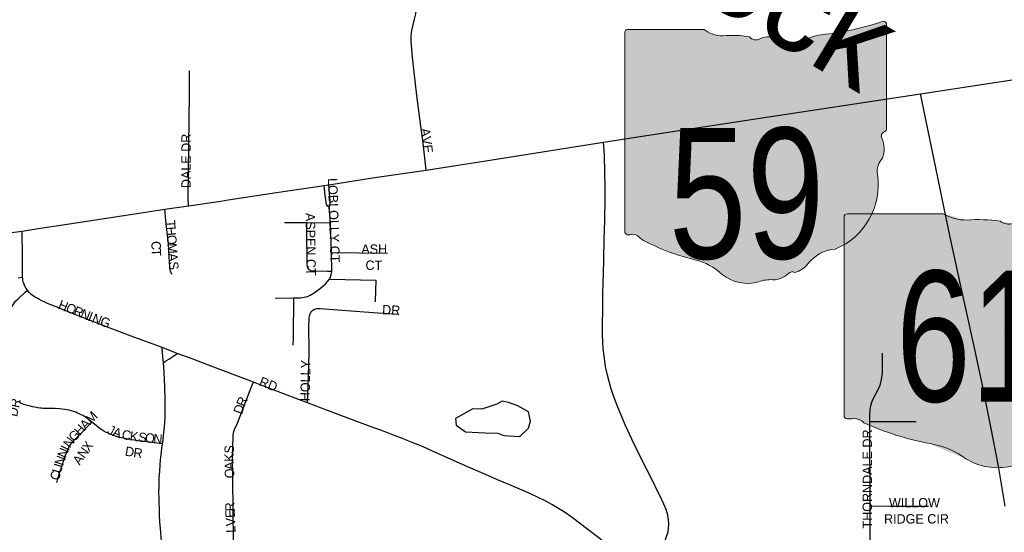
# Model space of a CAD drawing. Header units: feet. Extents: x 2113747 to 2516209, y 960708 to 1356798.
# Tile 75 of 206: x 2288369 to 2293607, y 1149333 to 1152063. Entities that reach past the tile are written whole.
import ezdxf
from ezdxf.enums import TextEntityAlignment as Align

# ---------------------------------------------------------------- set-up
doc = ezdxf.new("R2010")
doc.units = ezdxf.units.FT
doc.header["$LTSCALE"] = 50
doc.header["$MEASUREMENT"] = 0
for name, color, linetype in [('0_Xref', 7, 'Continuous'), ('GM_X_City_Street', 251, 'Continuous'), ('GM_X_City_Street_Text', 251, 'Continuous'), ('GM_X_Minor_Lake', 5, 'Continuous'), ('GM_X_Minor_River_Text', 5, 'Continuous'), ('GM_X_State_Location', 251, 'Continuous'), ('GM_X_State_Route', 1, 'Continuous'), ('GM_X_State_Shield', 251, 'Continuous'), ('GM_X_Township_Road', 4, 'Continuous'), ('GM_X_Township_Subdivision', 4, 'Continuous'), ('GM_X_Township_Subdivision_Text', 4, 'Continuous')]:
    doc.layers.add(name, color=color, linetype=linetype)
doc.styles.add('Styledgn030', font='dgn030.shx')
doc.styles.add('Styledgn031', font='dgn031.shx')

# ---------------------------------------------------------------- blocks, each defined once
blk = doc.blocks.new('M1-H5_229')
at = {"layer": 'GM_X_State_Shield', "linetype": 'Continuous', "true_color": 0x1e0000}
h = blk.add_hatch(color=18, dxfattribs=at)
edge = h.paths.add_edge_path()
edge.add_line((711.5512748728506, 89.69038223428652), (711.5512748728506, 642.4292893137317))
edge.add_line((711.5512748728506, 642.4292893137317), (711.4519030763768, 642.5278091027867))
edge.add_arc((696.1098771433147, 644.721661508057), 15.49808853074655, 351.8620861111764, 457.7380000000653)
edge.add_line((694.023161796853, 660.0786262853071), (694.0231846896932, 660.0786317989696))
edge.add_arc((215.6435505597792, 2056.797888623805), 1476.371144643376, 275.84446944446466, 288.906452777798, ccw=False)
edge.add_line((365.9801086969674, 588.1009573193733), (365.9801066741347, 588.1009594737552))
edge.add_arc((403.9586955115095, 293.515786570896), 297.0232268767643, 97.34618055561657, 120.7688527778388)
edge.add_line((252.0087886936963, 548.7294678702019), (252.0087824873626, 548.729464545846))
edge.add_arc((204.612707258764, 651.1715615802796), 112.8750246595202, 233.8562055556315, 294.82819166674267, ccw=False)
edge.add_line((138.0374625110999, 560.0205441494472), (138.0374654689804, 560.0205424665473))
edge.add_arc((83.50627348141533, 483.6645863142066), 93.82900905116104, 54.4666833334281, 119.1411305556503)
edge.add_line((37.81506425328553, 565.6169892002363), (37.81506453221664, 565.6169886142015))
edge.add_arc((17.25471621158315, 605.7913352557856), 45.12987980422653, 219.7920611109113, 297.10236944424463, ccw=False)
edge.add_line((-17.42182925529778, 576.9080659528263), (-17.42182980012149, 576.9080661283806))
edge.add_arc((-110.2402786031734, 23.03722839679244), 561.5943102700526, 80.48669166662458, 94.98826944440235)
edge.add_line((-159.0719053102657, 582.5045121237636), (-159.0719000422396, 582.5044846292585))
edge.add_arc((-162.1074610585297, 738.9084848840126), 156.4334552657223, 231.6195055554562, 271.111883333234, ccw=False)
edge.add_line((-259.2340128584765, 616.2795369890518), (-259.2015184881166, 616.2440637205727))
edge.add_line((-259.2015184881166, 616.2440637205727), (-666.9041242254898, 616.2440637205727))
edge.add_line((-666.9041242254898, 616.2440637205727), (-666.9412597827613, 616.2795633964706))
edge.add_arc((-664.6604070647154, 600.313595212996), 16.1280634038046, 98.1301027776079, 188.1301027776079)
edge.add_line((-680.62637524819, 598.0327424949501), (-680.6072733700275, 598.0636480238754))
edge.add_line((-680.6072733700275, 598.0636480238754), (-680.6072733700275, -458.5712582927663))
edge.add_line((-680.6072733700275, -458.5712582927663), (-680.6263743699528, -458.6079740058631))
edge.add_arc((-664.5151342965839, -460.8841950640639), 16.27123962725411, 171.9583861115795, 258.3066138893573)
edge.add_line((-667.812895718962, -476.8177448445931), (-667.8128982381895, -476.817741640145))
edge.add_arc((-662.0481153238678, -352.78184326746), 124.169790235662, 267.3389944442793, 280.6038555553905)
edge.add_line((-639.1987016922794, -474.8311820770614), (-639.1987019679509, -474.8311816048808))
edge.add_arc((-636.6434350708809, -519.5311031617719), 44.77289778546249, 29.74838055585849, 93.27174722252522, ccw=False)
edge.add_line((-597.7710303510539, -497.3151510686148), (-597.7710260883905, -497.3151543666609))
edge.add_arc((-71.36636178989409, 429.8114385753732), 1066.145201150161, 240.4129222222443, 257.1985000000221)
edge.add_line((-307.5964472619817, -609.8331817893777), (-307.5964406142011, -609.8331830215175))
edge.add_arc((-389.2220105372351, -933.2680402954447), 333.5758393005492, 47.18415555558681, 75.83597222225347, ccw=False)
edge.add_line((-162.5091320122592, -688.5761702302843), (-162.5091265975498, -688.57617497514))
edge.add_arc((-28.4401791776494, -524.7737584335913), 211.673603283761, 230.7003722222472, 286.291836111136)
edge.add_line((30.94060543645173, -727.9476660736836), (30.94060344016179, -727.9476635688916))
edge.add_arc((93.86574833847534, -890.0948709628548), 173.9289818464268, 85.6951222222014, 111.20994722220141, ccw=False)
edge.add_line((106.9214873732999, -716.6565868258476), (106.9214872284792, -716.6565896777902))
edge.add_arc((109.3286034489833, -603.9020136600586), 112.7802669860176, 268.7770194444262, 315.5492722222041)
edge.add_line((189.8371287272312, -682.8815425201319), (189.8371289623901, -682.8815423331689))
edge.add_arc((211.3496800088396, -706.2366200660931), 31.75294487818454, 65.75173055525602, 132.6484222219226, ccw=False)
edge.add_line((224.3903386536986, -677.2850962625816), (224.3903387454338, -677.2850960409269))
edge.add_arc((197.8102065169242, -560.9801045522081), 119.3036230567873, 282.8731916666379, 323.2771111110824)
edge.add_line((293.4364551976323, -632.3171569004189), (293.43645941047, -632.317151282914))
edge.add_arc((454.0505528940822, -755.2192038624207), 202.2419381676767, 94.40312222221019, 142.576749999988, ccw=False)
edge.add_line((438.5237596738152, -553.5741685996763), (438.523756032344, -553.5741696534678))
edge.add_arc((298.3474105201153, -211.9398530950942), 369.2741719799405, 292.3088861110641, 368.9858388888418)
edge.add_line((663.0894711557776, -154.2627927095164), (663.0894695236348, -154.2627859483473))
edge.add_arc((767.0788936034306, -141.624180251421), 104.7546403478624, 136.8064972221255, 186.9295944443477, ccw=False)
edge.add_line((690.7079159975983, -69.92335421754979), (690.7079167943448, -69.92335321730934))
edge.add_arc((555.3839252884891, -20.75759949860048), 143.9786581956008, 340.0329638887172, 383.6495666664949)
edge.add_line((687.2706862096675, 36.99823405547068), (687.2706862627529, 36.99823372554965))
edge.add_arc((707.9709234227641, 49.11239851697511), 23.98442842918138, 107.943983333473, 210.3369666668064, ccw=False)
edge.add_line((700.5816322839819, 71.93018069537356), (700.5816327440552, 71.93017908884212))
edge.add_arc((695.016798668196, 87.55475994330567), 16.58598520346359, 289.6038111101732, 367.7341305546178)
edge.add_line((711.451904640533, 89.78684346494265), (711.4156001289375, 89.82605697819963))
edge.add_line((711.4156001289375, 89.82605697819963), (711.5512748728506, 89.69038223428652))
at = {"layer": 'GM_X_State_Shield', "color": 7, "linetype": 'Continuous', "lineweight": 13, "flags": 128}
blk.add_lwpolyline([(711.5512748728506, 89.69038223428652), (711.5512748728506, 642.4292893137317), (711.4519030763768, 642.5278091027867, 0.4979057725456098), (694.023161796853, 660.0786262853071), (694.0231846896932, 660.0786317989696, -0.05705544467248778), (365.9801086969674, 588.1009573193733), (365.9801066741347, 588.1009594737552, 0.1025580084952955), (252.0087886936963, 548.7294678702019), (252.0087824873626, 548.729464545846, -0.272499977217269), (138.0374625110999, 560.0205441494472), (138.0374654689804, 560.0205424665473, 0.2899328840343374), (37.81506425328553, 565.6169892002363), (37.81506453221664, 565.6169886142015, -0.3507354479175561), (-17.42182925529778, 576.9080659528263), (-17.42182980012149, 576.9080661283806, 0.06335965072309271), (-159.0719053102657, 582.5045121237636), (-159.0719000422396, 582.5044846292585, -0.1740440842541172), (-259.2340128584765, 616.2795369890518), (-259.2015184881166, 616.2440637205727), (-666.9041242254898, 616.2440637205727), (-666.9412597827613, 616.2795633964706, 0.414213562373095), (-680.62637524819, 598.0327424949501), (-680.6072733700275, 598.0636480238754), (-680.6072733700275, -458.5712582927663), (-680.6263743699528, -458.6079740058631, 0.3956667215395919), (-667.812895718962, -476.8177448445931), (-667.8128982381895, -476.817741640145, 0.05794359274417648), (-639.1987016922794, -474.8311820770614), (-639.1987019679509, -474.8311816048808, -0.2844960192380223), (-597.7710303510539, -497.3151510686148), (-597.7710260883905, -497.3151543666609, 0.0733721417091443), (-307.5964472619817, -609.8331817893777), (-307.5964406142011, -609.8331830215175, -0.1256725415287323), (-162.5091320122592, -688.5761702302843), (-162.5091265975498, -688.57617497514, 0.2474354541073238), (30.94060543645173, -727.9476660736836), (30.94060344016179, -727.9476635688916, -0.1117916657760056), (106.9214873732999, -716.6565868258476), (106.9214872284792, -716.6565896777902, 0.2069637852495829), (189.8371287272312, -682.8815425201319), (189.8371289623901, -682.8815423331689, -0.3004743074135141), (224.3903386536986, -677.2850962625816), (224.3903387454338, -677.2850960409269, 0.1781447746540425), (293.4364551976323, -632.3171569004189), (293.43645941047, -632.317151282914, -0.213348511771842), (438.5237596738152, -553.5741685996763), (438.523756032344, -553.5741696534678, 0.3476349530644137), (663.0894711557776, -154.2627927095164), (663.0894695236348, -154.2627859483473, -0.2222582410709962), (690.7079159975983, -69.92335421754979), (690.7079167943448, -69.92335321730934, 0.1926447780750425), (687.2706862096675, 36.99823405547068), (687.2706862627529, 36.99823372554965, -0.4790820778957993), (700.5816322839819, 71.93018069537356), (700.5816327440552, 71.93017908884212, 0.354758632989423), (711.451904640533, 89.78684346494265), (711.4156001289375, 89.82605697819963), (711.5512748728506, 89.69038223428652)], format="xyb", dxfattribs=at)
at = {"layer": 'GM_X_State_Shield', "color": 9, "linetype": 'Continuous', "lineweight": 13, "insert": (-32.90184664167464, -613.7718326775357), "char_height": 696.0951421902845, "attachment_point": 8, "line_spacing_factor": 0.8, "style": 'Styledgn030'}
blk.add_mtext('{\\Fdgn000|c0;\\W0.8;\\C9;59}', dxfattribs=at)
blk = doc.blocks.new('DGN_COMPLEXSHAPE23')
at = {"layer": 'GM_X_State_Shield', "color": 7, "linetype": 'Continuous', "lineweight": 13}
for p, q in [((2220607.774194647, 1097785.187005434), (2220607.774223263, 1097785.187010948)), ((2220629.684335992, 1097767.537668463), (2220629.560121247, 1097767.636188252)), ((2220629.684335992, 1097214.798761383), (2220629.684335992, 1097767.537668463)), ((2218889.462273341, 1097723.141121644), (2218889.486150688, 1097723.172027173)), ((2218889.486150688, 1097723.172027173), (2218889.486150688, 1096666.537120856)), ((2218906.615087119, 1097741.35244287), (2218906.568667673, 1097741.387942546)), ((2219416.243344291, 1097741.35244287), (2218906.615087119, 1097741.35244287)), ((2219416.202726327, 1097741.387916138), (2219416.243344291, 1097741.35244287)), ((2219541.405360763, 1097707.612891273), (2219541.405367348, 1097707.612863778)), ((2220197.720378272, 1097713.209336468), (2220197.720375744, 1097713.209338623)), ((2219718.467955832, 1097702.016445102), (2219718.467955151, 1097702.016445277)), ((2219787.514072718, 1097690.725368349), (2219787.514073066, 1097690.725367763)), ((2219912.79207054, 1097685.128923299), (2219912.792074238, 1097685.128921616)), ((2220055.256228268, 1097673.837847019), (2220055.25622051, 1097673.837843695)), ((2220615.972282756, 1097197.038559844), (2220615.972283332, 1097197.038558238)), ((2220629.560123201, 1097214.895222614), (2220629.514742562, 1097214.934436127)), ((2220629.514742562, 1097214.934436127), (2220629.684335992, 1097214.798761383)), ((2220599.333600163, 1097162.106613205), (2220599.333600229, 1097162.106612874)), ((2220603.630137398, 1097055.185024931), (2220603.630138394, 1097055.185025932)), ((2220569.107081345, 1096970.84558644), (2220569.107079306, 1096970.845593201)), ((2218889.486150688, 1096666.537120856), (2218889.462274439, 1096666.500405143)), ((2218905.479122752, 1096648.290634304), (2218905.479119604, 1096648.290637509)), ((2218941.246865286, 1096650.277197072), (2218941.246864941, 1096650.277197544)), ((2218993.031454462, 1096627.79322808), (2218993.031459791, 1096627.793224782)), ((2220288.399941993, 1096571.534210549), (2220288.399937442, 1096571.534209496)), ((2219355.749683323, 1096515.27519736), (2219355.749691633, 1096515.275196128)), ((2220020.733165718, 1096447.823282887), (2220020.733165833, 1096447.823283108)), ((2220107.040811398, 1096492.791222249), (2220107.040816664, 1096492.791227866)), ((2219537.108827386, 1096436.532208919), (2219537.108834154, 1096436.532204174)), ((2219778.920999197, 1096397.160713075), (2219778.920996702, 1096397.16071558)), ((2219873.897101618, 1096408.451792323), (2219873.897101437, 1096408.451789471)), ((2219977.54165331, 1096442.226836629), (2219977.541653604, 1096442.226836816))]:
    blk.add_line(p, q, dxfattribs=at)
for centre, major_axis, ratio, start_param, end_param in [((2220009.799680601, 1099181.906267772), (1845.463930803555, 0), 0.7999999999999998, 4.814394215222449, 5.04236883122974), ((2220610.38258883, 1097769.830040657), (19.37261066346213, 0), 0.8000000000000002, 6.141151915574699, 7.989035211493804), ((2218909.41973357, 1097725.421974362), (20.16007925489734, 0), 0.7999999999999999, 1.712693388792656, 3.283489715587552), ((2219537.610916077, 1097864.016864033), (195.5418190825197, 0), 0.8, 4.042522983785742, 4.731795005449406), ((2219602.444894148, 1097148.145607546), (701.9928878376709, 0), 0.7999999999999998, 1.404757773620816, 1.657858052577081), ((2219844.628084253, 1097608.772965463), (117.2862613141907, 0), 0.8, 0.9506229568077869, 2.079405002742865), ((2220245.19361179, 1097418.624165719), (371.279033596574, 0), 0.7999999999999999, 1.699011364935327, 2.107814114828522), ((2219761.813637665, 1097730.899714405), (56.41234975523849, 0), 0.8000000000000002, 3.836095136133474, 5.185414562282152), ((2219996.011126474, 1097776.279940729), (141.0937808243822, 0), 0.7999999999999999, 4.081560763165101, 5.145722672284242), ((2220625.208896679, 1097174.220777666), (29.98053553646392, 0), 0.8000000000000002, 1.88397791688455, 3.671072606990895), ((2220609.016240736, 1097212.663139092), (20.73248150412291, 0), 0.7999999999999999, 5.054540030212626, 6.418171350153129), ((2220434.475149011, 1097104.35077965), (179.9733227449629, 0), 0.8, 5.934694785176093, 6.69594811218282), ((2220699.093859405, 1096983.484198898), (130.943300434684, 0), 0.8, 2.387723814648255, 3.262536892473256), ((2220113.179505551, 1096913.168526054), (461.5927149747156, 0), 0.8, 5.101752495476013, 6.440017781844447), ((2218909.601324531, 1096664.224184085), (20.33904953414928, 0), 0.7999999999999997, 3.001240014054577, 4.508300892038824), ((2218912.685098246, 1096772.326535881), (155.2122377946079, 0), 0.7999999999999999, 4.665945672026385, 4.897461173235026), ((2218944.440948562, 1096605.577275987), (55.9661222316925, 0), 0.8, 0.5192071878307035, 1.627899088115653), ((2219651.037290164, 1097554.919817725), (1332.681501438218, 0), 0.7999999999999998, 4.19599705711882, 4.488960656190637), ((2220307.808433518, 1096369.889175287), (252.8024227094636, 0), 0.8000000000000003, 1.647645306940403, 2.488433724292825), ((2219253.717729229, 1096191.840338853), (416.9697991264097, 0), 0.7999999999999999, 0.8235188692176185, 1.323587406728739), ((2220004.432342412, 1096418.871759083), (39.69118109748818, 0), 0.8000000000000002, 1.147584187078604, 2.315151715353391), ((2219987.508000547, 1096564.128274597), (149.1295288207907, 0), 0.7999999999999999, 4.937068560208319, 5.642249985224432), ((2219704.695018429, 1096600.334620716), (264.5920041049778, 0), 0.8, 4.026481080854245, 4.996735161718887), ((2219857.577427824, 1096235.013508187), (217.411227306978, 0), 0.8, 1.495662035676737, 1.9409797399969), ((2219876.905996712, 1096521.206365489), (140.9753337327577, 0), 0.8000000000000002, 4.691043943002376, 5.507373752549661)]:
    blk.add_ellipse(centre, major_axis=major_axis, ratio=ratio, start_param=start_param, end_param=end_param, dxfattribs=at)
blk = doc.blocks.new('M1-H5_39')
at = {"layer": 'GM_X_State_Shield', "linetype": 'Continuous', "true_color": 0x1e0000}
h = blk.add_hatch(color=18, dxfattribs=at)
edge = h.paths.add_edge_path(flags=0)
edge.add_line((889.4390935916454, 89.69038223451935), (889.4390935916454, 642.4292893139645))
edge.add_line((889.4390935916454, 642.4292893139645), (889.314878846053, 642.5278091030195))
edge.add_ellipse((870.1373464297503, 644.7216615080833), major_axis=(19.37261066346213, 0), ratio=0.8000000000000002, start_angle=351.8620861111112, end_angle=457.738)
edge.add_line((867.5289522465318, 660.0786262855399), (867.5289808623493, 660.0786317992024))
edge.add_ellipse((269.5544382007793, 2056.797888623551), major_axis=(1845.463930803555, 0), ratio=0.7999999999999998, start_angle=635.8444694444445, end_angle=648.9064527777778, ccw=False)
edge.add_line((457.4751358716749, 588.1009573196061), (457.4751333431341, 588.1009594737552))
edge.add_ellipse((504.9483693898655, 293.5157865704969), major_axis=(371.279033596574, 0), ratio=0.7999999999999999, start_angle=97.34618055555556, end_angle=120.7688527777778)
edge.add_line((315.010985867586, 548.7294678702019), (315.0109781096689, 548.729464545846))
edge.add_ellipse((255.7658840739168, 651.1715615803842), major_axis=(141.0937808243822, 0), ratio=0.7999999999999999, start_angle=593.8562055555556, end_angle=654.8281916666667, ccw=False)
edge.add_line((172.5468281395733, 560.0205441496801), (172.5468318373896, 560.0205424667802))
edge.add_ellipse((104.3828418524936, 483.664586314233), major_axis=(117.2862613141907, 0), ratio=0.8, start_angle=54.46668333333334, end_angle=119.1411305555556)
edge.add_line((47.26883031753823, 565.6169892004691), (47.26883066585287, 565.6169886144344))
edge.add_ellipse((21.5683952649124, 605.7913352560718), major_axis=(56.41234975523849, 0), ratio=0.8000000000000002, start_angle=579.7920611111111, end_angle=657.1023694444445, ccw=False)
edge.add_line((-21.77728656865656, 576.9080659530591), (-21.77728724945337, 576.9080661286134))
edge.add_ellipse((-137.8003482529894, 23.03722839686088), major_axis=(701.9928878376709, 0), ratio=0.7999999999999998, start_angle=80.48669166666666, end_angle=94.98826944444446)
edge.add_line((-198.8398816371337, 582.5045121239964), (-198.8398750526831, 582.5044846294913))
edge.add_ellipse((-202.6343263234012, 738.9084848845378), major_axis=(195.5418190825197, 0), ratio=0.8, start_angle=591.6195055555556, end_angle=631.1118833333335, ccw=False)
edge.add_line((-324.042516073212, 616.2795369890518), (-324.0018981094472, 616.2440637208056))
edge.add_line((-324.0018981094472, 616.2440637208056), (-833.6301552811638, 616.2440637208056))
edge.add_line((-833.6301552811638, 616.2440637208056), (-833.676574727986, 616.2795633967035))
edge.add_ellipse((-830.8255088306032, 600.3135952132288), major_axis=(20.16007925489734, 0), ratio=0.7999999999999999, start_angle=98.13010277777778, end_angle=188.1301027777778)
edge.add_line((-850.7829690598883, 598.0327424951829), (-850.7590917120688, 598.0636480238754))
edge.add_line((-850.7590917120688, 598.0636480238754), (-850.7590917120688, -458.5712582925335))
edge.add_line((-850.7590917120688, -458.5712582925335), (-850.782967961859, -458.6079740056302))
edge.add_ellipse((-830.6439178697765, -460.8841950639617), major_axis=(20.33904953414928, 0), ratio=0.7999999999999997, start_angle=171.9583861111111, end_angle=258.3066138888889)
edge.add_line((-834.7661196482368, -476.8177448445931), (-834.7661227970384, -476.8177416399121))
edge.add_ellipse((-827.5601441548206, -352.7818432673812), major_axis=(155.2122377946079, 0), ratio=0.7999999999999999, start_angle=267.3389944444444, end_angle=280.6038555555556)
edge.add_line((-798.9983771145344, -474.8311820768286), (-798.9983774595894, -474.831181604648))
edge.add_ellipse((-795.8042938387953, -519.5311031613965), major_axis=(55.96612223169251, 0), ratio=0.8, start_angle=389.74838055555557, end_angle=453.27174722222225, ccw=False)
edge.add_line((-747.2137879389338, -497.315151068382), (-747.213782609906, -497.315154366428))
edge.add_ellipse((-89.20795223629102, 429.8114385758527), major_axis=(1332.681501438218, 0), ratio=0.7999999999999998, start_angle=240.4129222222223, end_angle=257.1985000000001)
edge.add_line((-384.4955590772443, -609.8331817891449), (-384.4955507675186, -609.8331830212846))
edge.add_ellipse((-486.5275131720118, -933.2680402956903), major_axis=(416.9697991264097, 0), ratio=0.7999999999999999, start_angle=407.18415555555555, end_angle=435.83597222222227, ccw=False)
edge.add_line((-203.1364150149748, -688.5761702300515), (-203.136408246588, -688.5761749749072))
edge.add_ellipse((-35.5502239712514, -524.7737584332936), major_axis=(264.5920041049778, 0), ratio=0.8, start_angle=230.7003722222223, end_angle=286.2918361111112)
edge.add_line((38.67575679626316, -727.9476660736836), (38.67575430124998, -727.9476635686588))
edge.add_ellipse((117.332185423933, -890.0948709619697), major_axis=(217.411227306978, 0), ratio=0.8, start_angle=445.6951222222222, end_angle=471.2099472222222, ccw=False)
edge.add_line((133.6518592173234, -716.6565868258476), (133.6518590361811, -716.6565896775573))
edge.add_ellipse((136.6607543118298, -603.9020136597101), major_axis=(140.9753337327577, 0), ratio=0.8000000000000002, start_angle=268.7770194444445, end_angle=315.5492722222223)
edge.add_line((237.2964109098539, -682.8815425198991), (237.2964112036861, -682.8815423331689))
edge.add_ellipse((264.1871000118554, -706.2366200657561), major_axis=(39.69118109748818, 0), ratio=0.8000000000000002, start_angle=425.7517305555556, end_angle=492.64842222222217, ccw=False)
edge.add_line((280.4879233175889, -677.2850962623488), (280.4879234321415, -677.285096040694))
edge.add_ellipse((247.2627581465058, -560.9801045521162), major_axis=(149.1295288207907, 0), ratio=0.7999999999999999, start_angle=282.8731916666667, end_angle=323.2771111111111)
edge.add_line((366.7955689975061, -632.3171569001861), (366.7955742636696, -632.3171512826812))
edge.add_ellipse((567.5631911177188, -755.2192038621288), major_axis=(252.8024227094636, 0), ratio=0.8000000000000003, start_angle=454.40312222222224, end_angle=502.57675, ccw=False)
edge.add_line((548.1546995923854, -553.5741685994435), (548.154695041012, -553.574169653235))
edge.add_ellipse((372.9342631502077, -211.9398530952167), major_axis=(461.5927149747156, 0), ratio=0.8, start_angle=292.3088861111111, end_angle=368.9858388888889)
edge.add_line((828.861838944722, -154.2627927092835), (828.8618369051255, -154.2627859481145))
edge.add_ellipse((958.8486170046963, -141.624180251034), major_axis=(130.943300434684, 0), ratio=0.8, start_angle=496.8064972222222, end_angle=546.9295944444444, ccw=False)
edge.add_line((863.3848949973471, -69.92335421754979), (863.3848959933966, -69.92335321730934))
edge.add_ellipse((694.2299066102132, -20.75759949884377), major_axis=(179.9733227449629, 0), ratio=0.8, start_angle=340.032963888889, end_angle=383.6495666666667)
edge.add_line((859.0883577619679, 36.99823405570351), (859.0883578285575, 36.99823372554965))
edge.add_ellipse((884.9636542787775, 49.11239851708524), major_axis=(29.98053553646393, 0), ratio=0.8000000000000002, start_angle=467.94398333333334, end_angle=570.3369666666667, ccw=False)
edge.add_line((875.7270403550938, 71.93018069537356), (875.7270409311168, 71.93017908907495))
edge.add_ellipse((868.7709983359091, 87.5547599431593), major_axis=(20.73248150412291, 0), ratio=0.7999999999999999, start_angle=289.6038111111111, end_angle=367.7341305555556)
edge.add_line((889.3148808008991, 89.78684346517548), (889.2695001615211, 89.82605697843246))
edge.add_line((889.2695001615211, 89.82605697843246), (889.4390935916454, 89.69038223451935))
at = {"layer": 'GM_X_State_Shield', "color": 7, "linetype": 'Continuous', "lineweight": 13}
blk.add_blockref('DGN_COMPLEXSHAPE23', (-2219740.245242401, -1097125.108379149), dxfattribs=at)
at = {"layer": 'GM_X_State_Shield', "color": 9, "linetype": 'Continuous', "lineweight": 13, "style": 'Styledgn030', "width": 0.7679984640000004}
blk.add_text('619', height=696.0951421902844, dxfattribs=at).set_placement((21.24554656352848, -384.0604357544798), align=Align.CENTER)
blk = doc.blocks.new('POR')
at = {"layer": 'GM_X_City_Street', "flags": 128}
for points in [[(2289266.221983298, 1151071.287091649), (2289266.025133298, 1151117.874924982), (2289271.438508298, 1151668.759649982), (2289271.471316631, 1151789.953633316)], [(2290014.776916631, 1151064.659808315), (2290006.968533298, 1151070.302841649), (2290001.325499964, 1151079.423558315), (2289998.700833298, 1151091.562641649), (2289994.435749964, 1151127.750233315), (2289988.333399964, 1151179.718633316)], [(2290014.776916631, 1151064.659808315), (2290020.452758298, 1151078.537733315), (2290021.305774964, 1151096.779166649), (2290013.694241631, 1151183.655633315)], [(2289177.409824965, 1150705.572599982), (2289171.602749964, 1150724.240541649), (2289168.387533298, 1150743.466224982), (2289165.631633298, 1150770.992416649), (2289160.054216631, 1150867.284874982), (2289146.799649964, 1150994.056274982), (2289140.270791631, 1151053.111274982)], [(2290022.257216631, 1150981.228216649), (2290014.776916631, 1151064.659808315)], [(2289778.294449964, 1150982.868633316), (2289897.323083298, 1150982.081233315)], [(2290029.967174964, 1150720.959708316), (2290005.951474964, 1150721.615874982), (2289940.695699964, 1150723.387524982), (2289928.228533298, 1150724.240541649), (2289917.893908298, 1150725.618491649), (2289912.119641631, 1150728.571241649), (2289907.198391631, 1150732.803516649), (2289903.359816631, 1150738.118466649), (2289899.849324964, 1150747.271991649), (2289898.438566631, 1150760.329708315), (2289897.257466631, 1150944.450074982), (2289897.323083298, 1150982.081233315)], [(2289897.323083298, 1150982.081233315), (2290022.257216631, 1150981.228216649)], [(2290028.326758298, 1150822.239033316), (2290022.257216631, 1150981.228216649)], [(2288384.563641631, 1150691.825908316), (2288384.202749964, 1150708.295691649), (2288384.137133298, 1150747.271991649), (2288384.169941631, 1150797.370316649), (2288382.135824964, 1150937.002583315)], [(2290028.326758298, 1150822.239033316), (2290325.504641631, 1150819.286283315)], [(2290029.967174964, 1150720.959708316), (2290028.326758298, 1150822.239033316)], [(2290016.811033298, 1150680.113333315), (2290022.191599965, 1150690.677616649), (2290026.358258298, 1150705.966299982), (2290029.967174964, 1150720.533199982), (2290029.967174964, 1150720.959708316)], [(2288361.564999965, 1150688.020141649), (2288384.563641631, 1150691.825908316)], [(2288409.629208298, 1150622.633133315), (2288403.231583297, 1150631.753849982), (2288396.505874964, 1150644.286633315), (2288392.503258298, 1150654.621258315), (2288388.074133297, 1150666.169791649), (2288386.236866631, 1150674.699958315), (2288384.990149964, 1150683.262933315), (2288384.563641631, 1150691.825908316)], [(2289826.588316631, 1150580.835316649), (2289845.223449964, 1150581.294633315), (2289863.038374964, 1150581.753949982), (2289883.149883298, 1150584.805124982), (2289899.619666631, 1150589.463908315), (2289915.105199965, 1150596.484891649), (2289935.216708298, 1150608.656783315), (2289970.091966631, 1150633.853583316), (2289996.371441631, 1150656.032016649), (2290008.543333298, 1150669.942749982), (2290016.811033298, 1150680.113333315)], [(2290016.811033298, 1150680.113333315), (2290264.710799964, 1150675.454549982)], [(2290262.184558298, 1150559.575516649), (2290264.710799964, 1150675.454549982)], [(2288326.361658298, 1150531.261924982), (2288328.855091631, 1150537.429891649), (2288331.709416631, 1150543.040116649), (2288335.383949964, 1150548.715958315), (2288340.502049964, 1150555.835366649), (2288348.933791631, 1150565.579441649), (2288360.449516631, 1150577.062358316), (2288396.276216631, 1150610.264391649), (2288409.629208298, 1150622.633133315)], [(2289126.163208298, 1150316.498574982), (2289078.230233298, 1150334.510349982), (2288976.097891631, 1150372.896099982), (2288896.176791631, 1150402.948533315), (2288822.390849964, 1150430.769999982), (2288743.093108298, 1150461.183324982), (2288655.724516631, 1150495.500841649), (2288617.437191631, 1150511.019183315), (2288562.286383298, 1150533.197616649), (2288531.020041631, 1150545.861633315), (2288516.781224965, 1150552.029599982), (2288499.622466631, 1150559.969216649), (2288486.171049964, 1150566.169991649), (2288474.064774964, 1150572.370766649), (2288464.615974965, 1150577.160783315), (2288447.063516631, 1150587.364174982), (2288435.154091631, 1150596.025574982), (2288426.919199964, 1150603.112174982), (2288419.406091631, 1150610.428433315), (2288409.629208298, 1150622.633133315)], [(2289728.392974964, 1150579.719833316), (2289826.588316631, 1150580.835316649)], [(2289824.718241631, 1150328.998549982), (2289824.980708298, 1150374.733366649), (2289826.588316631, 1150580.835316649)], [(2289899.947749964, 1150022.010974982), (2289905.656399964, 1150164.005441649), (2289907.526474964, 1150231.131291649), (2289908.313874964, 1150283.854283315), (2289908.313874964, 1150339.005091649), (2289907.592091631, 1150390.054858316), (2289907.395241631, 1150435.494399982), (2289908.215449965, 1150458.493041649), (2289909.330933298, 1150472.797474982), (2289910.905733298, 1150484.542858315), (2289912.513341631, 1150491.859116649), (2289914.547458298, 1150497.174066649), (2289916.417533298, 1150501.865658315), (2289918.812541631, 1150506.032316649), (2289922.060566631, 1150510.166166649), (2289925.275783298, 1150513.217341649), (2289929.114358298, 1150516.498174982), (2289933.248208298, 1150518.761949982), (2289938.661583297, 1150521.386616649), (2289944.534274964, 1150523.355116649), (2289950.144499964, 1150524.569024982), (2289955.196983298, 1150525.192383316), (2289961.857074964, 1150525.520466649), (2289968.287508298, 1150525.323616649), (2290248.962799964, 1150503.670116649), (2290380.950724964, 1150494.057274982)], [(2289134.594949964, 1150232.443624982), (2289127.639583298, 1150308.001216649), (2289126.163208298, 1150316.498574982)], [(2289207.331024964, 1150285.166616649), (2289189.056783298, 1150292.220408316), (2289140.172366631, 1150311.085199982), (2289126.163208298, 1150316.498574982)], [(2289134.594949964, 1150232.443624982), (2289137.711741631, 1150237.266449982), (2289140.008324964, 1150239.923924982), (2289142.436141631, 1150242.351741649), (2289145.552933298, 1150244.877983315), (2289149.129041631, 1150247.174566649), (2289162.547649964, 1150255.606308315), (2289182.823199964, 1150268.532791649), (2289201.622374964, 1150281.163999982), (2289207.331024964, 1150285.166616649)], [(2289612.349899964, 1150132.115741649), (2289373.866124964, 1150223.716608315), (2289285.677324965, 1150255.967199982), (2289207.331024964, 1150285.166616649)], [(2289128.689449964, 1149804.557341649), (2289129.640891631, 1149812.004833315), (2289135.841666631, 1149862.398433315), (2289139.286541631, 1149893.631966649), (2289141.025383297, 1149917.975749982), (2289142.140866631, 1149940.974391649), (2289143.092308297, 1149967.680374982), (2289143.125116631, 1149999.930966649), (2289142.797033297, 1150035.954516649), (2289140.762916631, 1150108.657783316), (2289139.417774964, 1150144.320441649), (2289137.449274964, 1150186.544766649), (2289135.743241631, 1150215.973841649), (2289134.594949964, 1150232.443624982)], [(2289507.067958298, 1149266.271016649), (2289505.132266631, 1149469.387408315), (2289501.917049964, 1149724.209733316), (2289504.082399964, 1149842.254116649), (2289504.640141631, 1149852.457508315), (2289507.888166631, 1149869.091333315), (2289513.268733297, 1149885.036183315), (2289523.275274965, 1149905.869474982), (2289568.222691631, 1150020.075283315), (2289604.574324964, 1150112.365124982), (2289612.349899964, 1150132.115741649)], [(2289792.700024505, 1150063.046536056), (2289640.138558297, 1150121.420224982), (2289612.349899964, 1150132.115741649)], [(2289899.947749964, 1150022.010974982), (2289792.700024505, 1150063.046536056)], [(2288752.640333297, 1149920.600416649), (2288748.932991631, 1149923.651591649), (2288738.499941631, 1149931.492783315), (2288723.736191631, 1149942.417958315), (2288712.876633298, 1149949.307708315), (2288703.985574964, 1149955.016358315), (2288695.947533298, 1149959.281441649), (2288686.039416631, 1149964.104266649), (2288677.279591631, 1149967.975649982), (2288667.305858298, 1149971.912649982), (2288655.658899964, 1149976.112116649), (2288643.519816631, 1149980.049116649), (2288632.660258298, 1149982.903441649), (2288621.735083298, 1149985.364066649), (2288609.727233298, 1149987.398183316), (2288595.652458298, 1149989.301066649), (2288579.970074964, 1149990.679016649), (2288557.037049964, 1149991.499224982), (2288527.247083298, 1149992.024158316), (2288514.911149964, 1149991.925733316), (2288502.312749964, 1149992.385049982), (2288491.551616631, 1149992.909983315), (2288484.136933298, 1149993.730191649), (2288475.836424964, 1149994.583208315), (2288462.811516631, 1149996.551708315), (2288449.327291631, 1149999.340416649), (2288437.614716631, 1150001.965083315), (2288427.181666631, 1150004.130433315), (2288418.159374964, 1150006.262974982), (2288402.444183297, 1150010.232783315), (2288391.584624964, 1150013.283958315), (2288382.037399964, 1150016.761641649), (2288376.394366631, 1150019.353499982), (2288370.751333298, 1150022.404674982), (2288365.436383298, 1150026.079208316)], [(2290048.930391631, 1149966.072766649), (2289899.947749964, 1150022.010974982)], [(2288566.059341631, 1149597.930458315), (2288570.390041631, 1149612.267699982), (2288581.282408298, 1149647.864741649), (2288590.403124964, 1149677.851558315), (2288597.784999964, 1149699.964374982), (2288604.313858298, 1149719.518141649), (2288611.269224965, 1149739.498416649), (2288617.338766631, 1149755.541691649), (2288622.555291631, 1149768.566599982), (2288627.804624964, 1149779.852666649), (2288632.693066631, 1149789.235849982), (2288637.351849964, 1149796.781766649), (2288641.485699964, 1149803.080966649), (2288646.899074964, 1149810.233183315), (2288653.887249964, 1149818.402458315), (2288672.522383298, 1149837.595333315), (2288690.993474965, 1149855.869574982), (2288731.872658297, 1149898.782874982), (2288752.640333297, 1149920.600416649)], [(2289128.689449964, 1149804.557341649), (2289111.104183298, 1149806.624266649), (2289058.053108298, 1149812.792233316), (2289021.143733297, 1149817.582249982), (2288998.998108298, 1149820.633424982), (2288977.705499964, 1149823.684599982), (2288955.100558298, 1149827.457558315), (2288928.230533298, 1149832.378808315), (2288909.562591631, 1149836.315808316), (2288893.913016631, 1149840.219999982), (2288879.149266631, 1149844.780358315), (2288865.697849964, 1149849.340716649), (2288851.787116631, 1149854.590049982), (2288838.762208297, 1149860.233083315), (2288828.296349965, 1149865.252758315), (2288817.075899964, 1149871.519149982), (2288805.921066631, 1149877.949583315), (2288796.242608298, 1149884.576866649), (2288786.268874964, 1149891.925933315), (2288777.148158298, 1149899.767124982), (2288767.141616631, 1149908.461333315), (2288758.480216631, 1149915.843208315), (2288752.640333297, 1149920.600416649)], [(2289134.168441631, 1149173.718708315), (2289130.395483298, 1149215.254058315), (2289125.375808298, 1149271.192266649), (2289122.324633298, 1149305.017658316), (2289117.862699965, 1149354.820708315), (2289115.041183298, 1149387.071299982), (2289113.236724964, 1149424.111908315), (2289111.858774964, 1149459.446483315), (2289110.776099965, 1149487.563224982), (2289110.382399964, 1149514.662908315), (2289109.955891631, 1149545.863633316), (2289110.349591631, 1149576.736274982), (2289111.760349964, 1149625.423841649), (2289113.630424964, 1149655.902783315), (2289115.894199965, 1149692.648116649), (2289118.289208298, 1149719.058824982), (2289121.045108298, 1149745.108641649), (2289125.507041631, 1149779.721433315), (2289128.689449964, 1149804.557341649)]]:
    blk.add_lwpolyline(points, dxfattribs=at)
at = {"layer": 'GM_X_Minor_Lake'}
blk.add_line((2290969.159999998, 1150023.58), (2290935.119999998, 1150031.33), dxfattribs=at)
at = {"layer": 'GM_X_Minor_Lake', "flags": 128}
blk.add_lwpolyline([(2290935.119999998, 1150031.33), (2290907.269999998, 1150015.09), (2290881.369999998, 1150006.88), (2290827.549999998, 1149988.44), (2290779.569999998, 1149990.07), (2290688.039999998, 1149939.3), (2290690.319999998, 1149903.27), (2290740.549999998, 1149867.61), (2290844.509999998, 1149862.41), (2290912.469999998, 1149860.93), (2290944.529999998, 1149849.16), (2291030.489999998, 1149843.82), (2291076.119999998, 1149888.23), (2291085.829999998, 1149924.36), (2291075.449999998, 1149974.34), (2291019.259999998, 1150005.95), (2290969.159999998, 1150023.58)], dxfattribs=at)
at = {"layer": 'GM_X_State_Route', "flags": 128}
for points in [[(2293162.277183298, 1151668.694033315), (2293718.575283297, 1151753.339533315), (2293819.283698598, 1151768.655790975)], [(2290815.037783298, 1151305.538591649), (2291072.189499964, 1151346.286541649), (2291474.321241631, 1151409.934708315), (2291703.159366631, 1151446.745658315), (2292400.336449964, 1151552.814999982), (2293162.277183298, 1151668.694033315)], [(2293612.112241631, 1149471.224674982), (2293596.528283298, 1149568.402958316), (2293575.760608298, 1149684.675691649), (2293535.767249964, 1149894.189708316), (2293491.213533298, 1150116.236508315), (2293445.052208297, 1150331.229516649), (2293371.233458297, 1150667.941441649), (2293319.527524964, 1150905.342541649), (2293180.059299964, 1151582.342499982), (2293162.277183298, 1151668.694033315)], [(2290700.274233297, 1151287.723666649), (2290815.037783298, 1151305.538591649)], [(2289438.957858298, 1151097.107249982), (2289478.163816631, 1151103.045558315), (2289735.938891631, 1151141.989049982), (2289988.333399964, 1151179.718633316), (2290013.694241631, 1151183.655633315), (2290246.239708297, 1151220.007266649), (2290532.000291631, 1151262.001933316)], [(2290532.000291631, 1151262.001933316), (2290700.274233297, 1151287.723666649)], [(2288323.751353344, 1150929.421122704), (2288325.278983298, 1150929.620708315), (2288382.135824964, 1150937.002583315), (2288467.175024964, 1150950.060299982), (2288563.565908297, 1150965.644258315), (2288877.115149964, 1151013.281958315), (2289140.270791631, 1151053.111274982), (2289266.221983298, 1151071.287091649), (2289438.957858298, 1151097.107249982)]]:
    blk.add_lwpolyline(points, dxfattribs=at)
at = {"layer": 'GM_X_Township_Road', "flags": 128}
for points in [[(2291478.897161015, 1150903.098734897), (2291479.472149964, 1150927.619399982), (2291483.113874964, 1151090.414349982), (2291483.376341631, 1151121.319799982), (2291483.573191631, 1151148.157016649), (2291482.293666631, 1151274.928416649), (2291481.145374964, 1151317.349591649), (2291480.193933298, 1151336.936166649), (2291478.356666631, 1151363.642149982), (2291474.321241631, 1151409.934708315)], [(2291742.102858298, 1149594.059074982), (2291706.538624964, 1149664.662608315), (2291672.155491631, 1149732.903941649), (2291625.600466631, 1149829.721333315), (2291589.806574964, 1149904.360291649), (2291547.122933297, 1150008.198666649), (2291527.569166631, 1150059.806174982), (2291513.953708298, 1150102.522624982), (2291496.204399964, 1150170.140599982), (2291486.230666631, 1150215.252058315), (2291477.864541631, 1150270.402866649), (2291473.140141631, 1150312.528766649), (2291470.777941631, 1150343.959149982), (2291469.596841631, 1150387.266149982), (2291469.990541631, 1150432.902541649), (2291470.646708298, 1150525.093958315), (2291472.057466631, 1150602.587241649), (2291475.863233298, 1150773.715508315), (2291478.897161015, 1150903.098734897)], [(2290258.313174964, 1149887.463999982), (2290190.924858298, 1149912.726416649), (2290048.930391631, 1149966.072766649)], [(2291466.808133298, 1149290.286716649), (2291391.119308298, 1149347.963766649), (2291347.254566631, 1149381.690733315), (2291317.628641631, 1149404.459716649), (2291283.311124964, 1149429.000349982), (2291253.094649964, 1149449.439941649), (2291226.946408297, 1149465.778491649), (2291199.584258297, 1149481.329641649), (2291163.757558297, 1149500.128816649), (2291127.274691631, 1149518.140591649), (2291089.676341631, 1149535.594624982), (2291054.276149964, 1149551.408241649), (2290971.435108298, 1149586.972474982), (2290910.936541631, 1149612.891058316), (2290875.109841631, 1149628.245358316), (2290768.351524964, 1149674.537916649), (2290679.736216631, 1149713.973533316), (2290565.891299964, 1149765.646658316), (2290511.659124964, 1149789.203041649), (2290466.416433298, 1149808.067833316), (2290430.327266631, 1149822.536308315), (2290397.289274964, 1149835.758066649), (2290357.492766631, 1149850.718666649), (2290322.978399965, 1149863.710766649), (2290284.231758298, 1149877.818349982), (2290258.313174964, 1149887.463999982)], [(2291673.927141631, 1149138.154474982), (2291726.486091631, 1149191.763291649), (2291756.636949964, 1149224.506008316), (2291781.538474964, 1149254.624058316), (2291795.941333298, 1149276.211941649), (2291804.471499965, 1149293.895633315), (2291812.115841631, 1149315.745983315), (2291818.349424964, 1149335.759066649), (2291821.466216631, 1149354.886324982), (2291823.270674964, 1149375.818041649), (2291821.499024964, 1149398.488599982), (2291817.069899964, 1149424.735266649), (2291807.817949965, 1149454.033108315), (2291796.695924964, 1149481.887383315), (2291775.829824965, 1149526.014591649), (2291755.652699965, 1149566.729733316), (2291742.102858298, 1149594.059074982)]]:
    blk.add_lwpolyline(points, dxfattribs=at)
at = {"layer": 'GM_X_Township_Subdivision', "flags": 128}
for points in [[(2290532.000291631, 1151262.001933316), (2290512.938649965, 1151421.483241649), (2290503.555466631, 1151496.253433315), (2290482.492516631, 1151658.884341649), (2290458.640858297, 1151860.885249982), (2290451.423024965, 1151948.910008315), (2290451.947958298, 1151977.682916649), (2290455.720916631, 1152006.160549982), (2290469.894116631, 1152066.035758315), (2290475.635574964, 1152093.988458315), (2290477.932158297, 1152109.867691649), (2290479.211683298, 1152124.336166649), (2290479.736616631, 1152138.706216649), (2290479.572574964, 1152153.141883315), (2290478.949216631, 1152169.316391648), (2290477.440033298, 1152198.122108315), (2290475.209066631, 1152232.078733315), (2290472.321933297, 1152270.070783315), (2290468.450549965, 1152306.422416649), (2290462.381008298, 1152361.671649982), (2290462.020116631, 1152364.690016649)], [(2292891.280349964, 1149923.159466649), (2292891.280349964, 1149959.248633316), (2292893.183233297, 1149985.921808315), (2292896.759341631, 1150005.770849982), (2292902.632033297, 1150025.193383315), (2292910.571649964, 1150043.697283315), (2292934.948241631, 1150090.219499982), (2292946.234308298, 1150116.991099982), (2292952.894399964, 1150138.316516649), (2292956.634549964, 1150157.115691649), (2292958.734283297, 1150179.490974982), (2292959.259216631, 1150241.597149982), (2292958.537433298, 1150287.430391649)], [(2292893.905016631, 1149473.390024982), (2292893.839399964, 1149516.434558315), (2292893.183233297, 1149604.984249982), (2292892.100558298, 1149785.233233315), (2292891.280349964, 1149896.650333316), (2292891.280349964, 1149923.159466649)], [(2292891.280349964, 1149923.159466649), (2292951.844533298, 1149922.929808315), (2293018.314216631, 1149922.667341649), (2293139.048883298, 1149922.240833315)], [(2292894.265908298, 1149251.638499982), (2292893.872208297, 1149322.734158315), (2292893.937824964, 1149434.380916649), (2292893.905016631, 1149473.390024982)], [(2292893.905016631, 1149473.390024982), (2292999.383808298, 1149472.832283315), (2293110.768099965, 1149472.372966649), (2293204.173424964, 1149471.979266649)]]:
    blk.add_lwpolyline(points, dxfattribs=at)
at = {"color": 7, "linetype": 'Continuous', "lineweight": 0}
for name, p in [('M1-H5_229', (2292269.015214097, 1151394.599426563)), ('M1-H5_39', (2293606.612529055, 1150413.401398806))]:
    blk.add_blockref(name, p, dxfattribs=at)
at = {"layer": 'GM_X_City_Street_Text', "char_height": 50.00000000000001, "attachment_point": 7, "line_spacing_factor": 0.8, "style": 'Styledgn030'}
for s, insert, rotation in [('{\\Fdgn000|c0;\\C256;DALE DR}', (2289279.09689734, 1151165.842510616), 90), ('{\\Fdgn000|c0;\\C256;LOBLOLLY CT}', (2290007.896077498, 1151218.577977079), 271.75128199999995), ('{\\Fdgn000|c0;\\C256;ASPEN CT}', (2289889.100857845, 1151033.390422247), 270.8825), ('{\\Fdgn000|c0;\\C256;T}', (2289145.526251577, 1150993.661223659), 273.992187), ('{\\Fdgn000|c0;\\C256;H}', (2289147.977040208, 1150958.544485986), 273.99852799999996), ('{\\Fdgn000|c0;\\C256;C}', (2289068.295890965, 1150883.226427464), 271.967415), ('{\\Fdgn000|c0;\\C256;O}', (2289151.048625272, 1150914.652667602), 273.99852799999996), ('{\\Fdgn000|c0;\\C256;T}', (2289069.7423093, 1150841.803378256), 273.45492599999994), ('{\\Fdgn000|c0;\\C256;M}', (2289154.120399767, 1150870.758188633), 274.00367), ('{\\Fdgn000|c0;\\C256;ASH}', (2290186.581561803, 1150815.5544284), 1e-05), ('{\\Fdgn000|c0;\\C256;A}', (2289157.812999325, 1150818.088305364), 274.00309), ('{\\Fdgn000|c0;\\C256;S}', (2289160.998952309, 1150772.783855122), 275.144592), ('{\\Fdgn000|c0;\\C256;CT}', (2290208.586219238, 1150729.533176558), 1e-05), ('{\\Fdgn000|c0;\\C256;H}', (2288569.180239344, 1150525.643786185), 338.113344), ('{\\Fdgn000|c0;\\C256;O}', (2288609.990707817, 1150509.24912365), 338.093061), ('{\\Fdgn000|c0;\\C256;R}', (2288650.83563647, 1150492.830568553), 338.10950499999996), ('{\\Fdgn000|c0;\\C256;N}', (2288687.584676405, 1150478.05708678), 338.125038), ('{\\Fdgn000|c0;\\C256;DR}', (2290296.218724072, 1150494.337553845), 356.989024), ('{\\Fdgn000|c0;\\C256;I}', (2288728.406301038, 1150461.664684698), 338.093061), ('{\\Fdgn000|c0;\\C256;N}', (2288748.841639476, 1150453.453606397), 338.110592), ('{\\Fdgn000|c0;\\C256;G}', (2288792.168248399, 1150436.103530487), 340.268332), ('{\\Fdgn000|c0;\\C256;HOLLY}', (2289912.072002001, 1150030.488560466), 88.755348), ('{\\Fdgn000|c0;\\C256;RD}', (2289638.415398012, 1150116.431037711), 338.74715199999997), ('{\\Fdgn000|c0;\\C256;DR}', (2288354.310615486, 1149945.512169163), 77.46733100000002), ('{\\Fdgn000|c0;\\C256;R}', (2289565.449058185, 1149997.871133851), 67.598717), ('{\\Fdgn000|c0;\\C256;D}', (2289550.80080813, 1149957.666267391), 69.947807), ('{\\Fdgn000|c0;\\C256;M}', (2288749.029992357, 1149907.416953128), 45.051520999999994), ('{\\Fdgn000|c0;\\C256;H}', (2288690.042120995, 1149843.942430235), 47.658688), ('{\\Fdgn000|c0;\\C256;A}', (2288719.279781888, 1149876.036506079), 46.514748), ('{\\Fdgn000|c0;\\C256;J}', (2288829.730024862, 1149860.684365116), 333.395855), ('{\\Fdgn000|c0;\\C256;A}', (2288858.723042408, 1149846.964799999), 341.542965), ('{\\Fdgn000|c0;\\C256;N}', (2288636.89472957, 1149778.260528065), 54.15742099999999), ('{\\Fdgn000|c0;\\C256;G}', (2288660.610597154, 1149811.396672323), 47.876293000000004), ('{\\Fdgn000|c0;\\C256;C}', (2288908.365388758, 1149830.897427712), 348.138137), ('{\\Fdgn000|c0;\\C256;K}', (2288951.73819244, 1149821.947339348), 351.91983799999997), ('{\\Fdgn000|c0;\\C256;S}', (2288997.353968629, 1149815.49442389), 353.574117), ('{\\Fdgn000|c0;\\C256;O}', (2289034.117278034, 1149811.375045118), 355.014686), ('{\\Fdgn000|c0;\\C256;N}', (2289078.232132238, 1149807.520945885), 355.25138), ('{\\Fdgn000|c0;\\C256;N}', (2288613.784875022, 1149724.063556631), 67.808907), ('{\\Fdgn000|c0;\\C256;I}', (2288629.410794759, 1149762.625221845), 63.200367), ('{\\Fdgn000|c0;\\C256;N}', (2288712.958423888, 1149723.382450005), 55.206707), ('{\\Fdgn000|c0;\\C256;X}', (2288737.852750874, 1149759.21378427), 54.48518000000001), ('{\\Fdgn000|c0;\\C256;D}', (2288926.260843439, 1149741.721727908), 350.580799), ('{\\Fdgn000|c0;\\C256;R}', (2288971.229003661, 1149734.285429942), 351.861966), ('{\\Fdgn000|c0;\\C256;S}', (2289508.504418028, 1149751.241414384), 87.814194), ('{\\Fdgn000|c0;\\C256;N}', (2288600.113818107, 1149684.026701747), 71.081253), ('{\\Fdgn000|c0;\\C256;A}', (2288687.944352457, 1149687.252800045), 55.303459), ('{\\Fdgn000|c0;\\C256;K}', (2289508.071296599, 1149708.07622829), 89.40978200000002), ('{\\Fdgn000|c0;\\C256;U}', (2288587.362481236, 1149642.836381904), 72.781563), ('{\\Fdgn000|c0;\\C256;A}', (2289509.811434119, 1149665.613918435), 92.29586), ('{\\Fdgn000|c0;\\C256;C}', (2288578.584209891, 1149606.178923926), 76.440956), ('{\\Fdgn000|c0;\\C256;O}', (2289511.671731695, 1149621.722873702), 92.426903), ('{\\Fdgn000|c0;\\C256;R}', (2289512.844881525, 1149445.14120607), 91.603287), ('{\\Fdgn000|c0;\\C256;E}', (2289514.388258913, 1149410.463858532), 92.541779), ('{\\Fdgn000|c0;\\C256;V}', (2289516.35156429, 1149366.516116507), 92.56342300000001), ('{\\Fdgn000|c0;\\C256;L}', (2289517.913032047, 1149331.324308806), 92.541779)]:
    blk.add_mtext(s, dxfattribs=dict(at, insert=insert, rotation=rotation))
at = {"layer": 'GM_X_Minor_River_Text', "insert": (2290126.165757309, 1153290.261903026), "char_height": 500.2269600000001, "attachment_point": 7, "rotation": 328.973925, "line_spacing_factor": 0.8, "style": 'Styledgn031'}
blk.add_mtext('{\\Fdgn000|c0;\\C256;Breakneck}', dxfattribs=at)
at = {"layer": 'GM_X_State_Location', "char_height": 1, "attachment_point": 5, "line_spacing_factor": 0.8, "style": 'Styledgn030'}
for s, insert in [('{\\Fdgn000|c0;\\C256;s}', (2292269.078019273, 1151394.599426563)), ('{\\Fdgn000|c0;\\C256;r}', (2292269.106095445, 1151394.599426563)), ('{\\Fdgn000|c0;\\C256;s}', (2293606.675334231, 1150413.401398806)), ('{\\Fdgn000|c0;\\C256;r}', (2293606.703410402, 1150413.401398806))]:
    blk.add_mtext(s, dxfattribs=dict(at, insert=insert))
at = {"layer": 'GM_X_State_Location', "char_height": 1, "attachment_point": 7, "rotation": 1e-05, "line_spacing_factor": 0.8, "style": 'Styledgn030'}
for s, insert in [('{\\Fdgn000|c0;\\C256;59}', (2292016.979507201, 1151321.017315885)), ('{\\Fdgn000|c0;\\C256;261}', (2293253.386020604, 1150339.821164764))]:
    blk.add_mtext(s, dxfattribs=dict(at, insert=insert))
at = {"layer": 'GM_X_Township_Subdivision_Text', "char_height": 50.00000000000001, "attachment_point": 7, "line_spacing_factor": 0.8, "style": 'Styledgn030'}
for s, insert, rotation in [('{\\Fdgn000|c0;\\C256;AVE}', (2290500.756072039, 1151481.68280696), 277.84822099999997), ('{\\Fdgn000|c0;\\C256;THORNDALE DR}', (2292904.074361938, 1149353.051654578), 90), ('{\\Fdgn000|c0;\\C256;WILLOW}', (2292993.778076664, 1149464.760630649), 1e-05), ('{\\Fdgn000|c0;\\C256;RIDGE CIR}', (2292967.375846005, 1149378.739378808), 1e-05)]:
    blk.add_mtext(s, dxfattribs=dict(at, insert=insert, rotation=rotation))

msp = doc.modelspace()

# ---------------------------------------------------------------- block references
at = {"layer": '0_Xref'}
msp.add_blockref('POR', (0, 0), dxfattribs=at)

doc.saveas('drawing.dxf')
